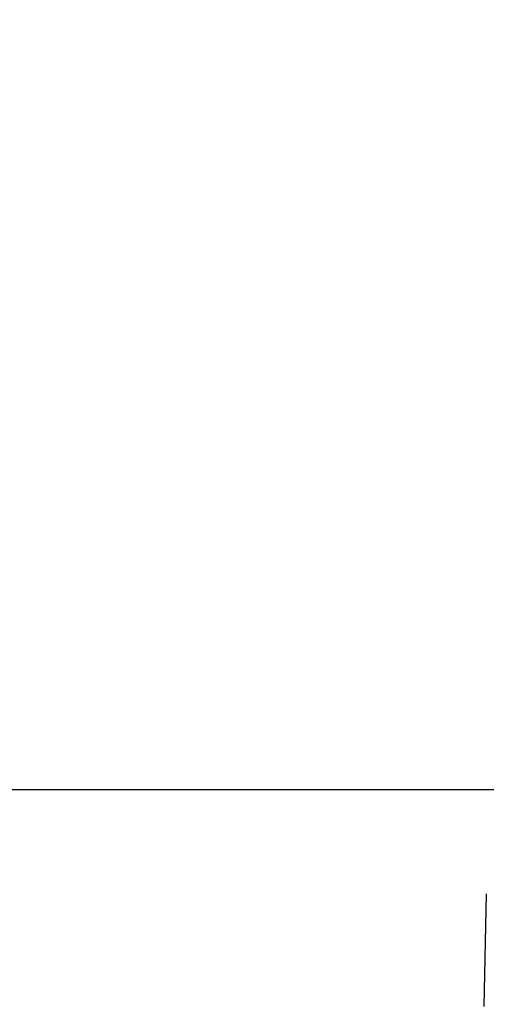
# Model space of a CAD drawing. Header units: millimetres. Extents: x 2719 to 13968, y 3953 to 13921.
# Tile 59 of 160: x 4999 to 5055, y 8515 to 8633. Entities that reach past the tile are written whole.
import ezdxf

# ---------------------------------------------------------------- set-up
doc = ezdxf.new("R2010")
doc.units = ezdxf.units.MM

msp = doc.modelspace()

# ---------------------------------------------------------------- linework, layer by layer
for p, q in [((5511.766, 8540.921), (2929.558, 8540.921)), ((5511.766, 8540.921), (2929.558, 8540.921)), ((5530.513, 8540.921), (4650.63, 8540.921))]:
    msp.add_line(p, q)
at = {"color": 7, "linetype": 'Continuous', "lineweight": 25}
msp.add_line((5055.331, 8528.448), (5055.025, 8514.909), dxfattribs=at)
at = {"color": 30, "true_color": 0xf26722}
for radius, start, end in [(2359.686, 330, 180), (823.781, 209.442633, 59.442633)]:
    msp.add_arc((5530.513, 8540.921), radius, start, end, dxfattribs=at)

doc.saveas('drawing.dxf')
